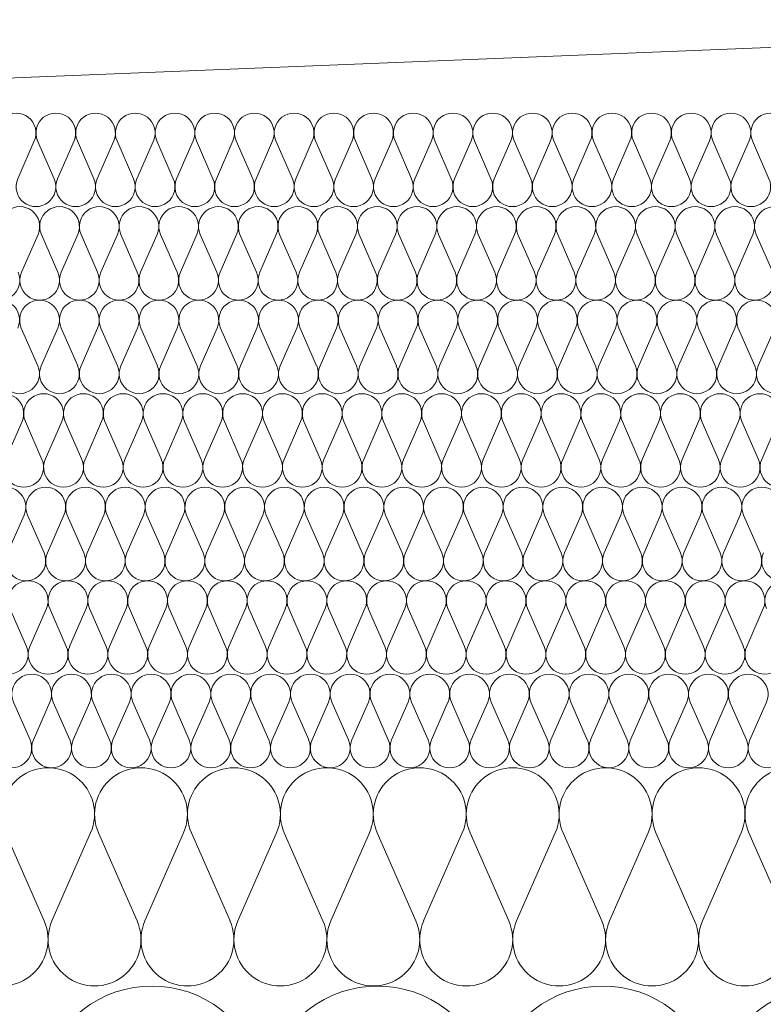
# Model space of a CAD drawing. Extents: x -686885 to -413214, y -23370 to 153194.
# Tile 21 of 145: x -654113 to -653875, y -7805 to -7490. Entities that reach past the tile are written whole.
import ezdxf

# ---------------------------------------------------------------- set-up
doc = ezdxf.new("R2010")
doc.units = 0
doc.header["$MEASUREMENT"] = 0
doc.layers.add('Inwent Izolacje', color=7, linetype='Continuous')
doc.layers.add('INWENT WYMIARY', color=7, linetype='Continuous')
doc.layers.add('Inwent Izolacje_Nr_Pióra__2', color=7, linetype='Continuous', lineweight=13, true_color=0x7f7f7f)
for name, color, linetype, lineweight in [('INWENT KONST. DREWNIANA_Nr_Pióra__21', 7, 'Continuous', 9), ('INWENT WYMIARY_Nr_Pióra__21', 7, 'Continuous', 9), ('INWENT WYMIARY_Nr_Pióra__5', 7, 'Continuous', 13)]:
    doc.layers.add(name, color=color, linetype=linetype, lineweight=lineweight)
doc.styles.add('GENERATED_STYLE_1', font='txt')
doc.dimstyles.new('GENERATED_STYLE__9', dxfattribs={"dimtxt": 160.000002, "dimasz": 110.144928, "dimexe": 0.18, "dimexo": 40, "dimgap": 0.09, "dimtad": 1, "dimtih": 1, "dimtoh": 1, "dimdec": 0, "dimzin": 0, "dimdsep": 46, "dimtxsty": 'GENERATED_STYLE_1', "dimblk": 'ARROWHEAD_5', "dimblk1": 'ARROWHEAD_5', "dimblk2": 'ARROWHEAD_5', "dimcen": 0.09, "dimclrd": 7, "dimclre": 7, "dimclrt": 7, "dimazin": 0, "dimtfac": 1, "dimtdec": 4, "dimtmove": 0, "dimatfit": 3, "dimfxl": 0, "dimtolj": 1, "dimtzin": 0, "dimarcsym": 0})

# ---------------------------------------------------------------- blocks, each defined once
blk = doc.blocks.new('Izolacja cieplna 14_13', base_point=(-647529.55, -7969.58))
at = {"layer": 'Inwent Izolacje_Nr_Pióra__2', "linetype": 'Continuous'}
for centre in [(-654142.76, -7835.73), (-654070.48, -7835.73), (-653998.21, -7835.73), (-653925.93, -7835.73), (-653853.65, -7835.73)]:
    blk.add_ellipse(centre, major_axis=(0, -36.15), ratio=0.999515, start_param=1.158003, end_param=5.125183, dxfattribs=at)
blk = doc.blocks.new('Izolacja cieplna 14_14', base_point=(-648399.55, -7799.58))
at = {"layer": 'Inwent Izolacje_Nr_Pióra__2', "linetype": 'Continuous'}
for p, q in [((-654105.06, -7778.72), (-654117.45, -7750.44)), ((-654090.17, -7750.44), (-654102.56, -7778.72)), ((-654075.27, -7778.72), (-654087.66, -7750.44)), ((-654060.38, -7750.44), (-654072.77, -7778.72)), ((-654045.49, -7778.72), (-654057.88, -7750.44)), ((-654030.59, -7750.44), (-654042.98, -7778.72)), ((-654015.7, -7778.72), (-654028.09, -7750.44)), ((-654000.8, -7750.44), (-654013.2, -7778.72)), ((-653985.91, -7778.72), (-653998.3, -7750.44)), ((-653971.02, -7750.44), (-653983.41, -7778.72)), ((-653956.12, -7778.72), (-653968.51, -7750.44)), ((-653941.23, -7750.44), (-653953.62, -7778.72)), ((-653926.34, -7778.72), (-653938.73, -7750.44)), ((-653911.44, -7750.44), (-653923.83, -7778.72)), ((-653896.55, -7778.72), (-653908.94, -7750.44)), ((-653881.66, -7750.44), (-653894.05, -7778.72)), ((-653866.76, -7778.72), (-653879.15, -7750.44))]:
    blk.add_line(p, q, dxfattribs=at)
for centre, start_param, end_param in [((-654103.81, -7744.47), 2.728799, 6.695979), ((-654074.02, -7744.47), 2.728799, 6.695979), ((-654044.23, -7744.47), 2.728799, 6.695979), ((-654014.45, -7744.47), 2.728799, 6.695979), ((-653984.66, -7744.47), 2.728799, 6.695979), ((-653954.87, -7744.47), 2.728799, 6.695979), ((-653925.09, -7744.47), 2.728799, 6.695979), ((-653895.3, -7744.47), 2.728799, 6.695979), ((-653865.51, -7744.47), 2.728799, 6.695979), ((-654118.7, -7784.69), 5.870392, 9.837571), ((-654088.91, -7784.69), 5.870392, 9.837571), ((-654059.13, -7784.69), 5.870392, 9.837571), ((-654029.34, -7784.69), 5.870392, 9.837571), ((-653999.55, -7784.69), 5.870392, 9.837571), ((-653969.77, -7784.69), 5.870392, 9.837571), ((-653939.98, -7784.69), 5.870392, 9.837571), ((-653910.19, -7784.69), 5.870392, 9.837571), ((-653880.4, -7784.69), 5.870392, 9.837571)]:
    blk.add_ellipse(centre, major_axis=(-14.89, 0), ratio=0.999587, start_param=start_param, end_param=end_param, dxfattribs=at)
blk = doc.blocks.new('Izolacja cieplna 14_15', base_point=(-649049.55, -7729.58))
at = {"layer": 'Inwent Izolacje_Nr_Pióra__2', "linetype": 'Continuous'}
for p, q in [((-654109.59, -7720.64), (-654114.9, -7708.52)), ((-654103.21, -7708.52), (-654108.52, -7720.64)), ((-654096.83, -7720.64), (-654102.14, -7708.52)), ((-654090.45, -7708.52), (-654095.76, -7720.64)), ((-654084.07, -7720.64), (-654089.38, -7708.52)), ((-654077.69, -7708.52), (-654083, -7720.64)), ((-654071.31, -7720.64), (-654076.62, -7708.52)), ((-654064.93, -7708.52), (-654070.24, -7720.64)), ((-654058.55, -7720.64), (-654063.86, -7708.52)), ((-654052.17, -7708.52), (-654057.48, -7720.64)), ((-654045.79, -7720.64), (-654051.1, -7708.52)), ((-654039.41, -7708.52), (-654044.72, -7720.64)), ((-654033.03, -7720.64), (-654038.34, -7708.52)), ((-654026.65, -7708.52), (-654031.96, -7720.64)), ((-654020.27, -7720.64), (-654025.58, -7708.52)), ((-654013.89, -7708.52), (-654019.2, -7720.64)), ((-654007.51, -7720.64), (-654012.82, -7708.52)), ((-654001.13, -7708.52), (-654006.44, -7720.64)), ((-653994.75, -7720.64), (-654000.06, -7708.52)), ((-653988.37, -7708.52), (-653993.68, -7720.64)), ((-653981.99, -7720.64), (-653987.3, -7708.52)), ((-653975.61, -7708.52), (-653980.92, -7720.64)), ((-653969.23, -7720.64), (-653974.54, -7708.52)), ((-653962.85, -7708.52), (-653968.16, -7720.64)), ((-653956.47, -7720.64), (-653961.78, -7708.52)), ((-653950.09, -7708.52), (-653955.4, -7720.64)), ((-653943.71, -7720.64), (-653949.02, -7708.52)), ((-653937.33, -7708.52), (-653942.64, -7720.64)), ((-653930.95, -7720.64), (-653936.26, -7708.52)), ((-653924.57, -7708.52), (-653929.88, -7720.64)), ((-653918.19, -7720.64), (-653923.5, -7708.52)), ((-653911.81, -7708.52), (-653917.12, -7720.64)), ((-653905.43, -7720.64), (-653910.74, -7708.52)), ((-653899.05, -7708.52), (-653904.36, -7720.64)), ((-653892.67, -7720.64), (-653897.98, -7708.52)), ((-653886.29, -7708.52), (-653891.6, -7720.64)), ((-653879.91, -7720.64), (-653885.22, -7708.52)), ((-653873.53, -7708.52), (-653878.84, -7720.64))]:
    blk.add_line(p, q, dxfattribs=at)
for centre, start_param, end_param in [((-654109.06, -7705.96), 1.158003, 5.125183), ((-654096.3, -7705.96), 1.158003, 5.125183), ((-654083.54, -7705.96), 1.158003, 5.125183), ((-654070.78, -7705.96), 1.158003, 5.125183), ((-654058.02, -7705.96), 1.158003, 5.125183), ((-654045.26, -7705.96), 1.158003, 5.125183), ((-654032.5, -7705.96), 1.158003, 5.125183), ((-654019.74, -7705.96), 1.158003, 5.125183), ((-654006.98, -7705.96), 1.158003, 5.125183), ((-653994.22, -7705.96), 1.158003, 5.125183), ((-653981.45, -7705.96), 1.158003, 5.125183), ((-653968.69, -7705.96), 1.158003, 5.125183), ((-653955.93, -7705.96), 1.158003, 5.125183), ((-653943.17, -7705.96), 1.158003, 5.125183), ((-653930.41, -7705.96), 1.158003, 5.125183), ((-653917.65, -7705.96), 1.158003, 5.125183), ((-653904.89, -7705.96), 1.158003, 5.125183), ((-653892.13, -7705.96), 1.158003, 5.125183), ((-653879.37, -7705.96), 1.158003, 5.125183), ((-654115.44, -7723.2), 4.299595, 8.266774), ((-654102.68, -7723.2), 4.299595, 8.266774), ((-654089.92, -7723.2), 4.299595, 8.266774), ((-654077.16, -7723.2), 4.299595, 8.266774), ((-654064.4, -7723.2), 4.299595, 8.266774), ((-654051.64, -7723.2), 4.299595, 8.266774), ((-654038.88, -7723.2), 4.299595, 8.266774), ((-654026.12, -7723.2), 4.299595, 8.266774), ((-654013.36, -7723.2), 4.299595, 8.266774), ((-654000.6, -7723.2), 4.299595, 8.266774), ((-653987.83, -7723.2), 4.299595, 8.266774), ((-653975.07, -7723.2), 4.299595, 8.266774), ((-653962.31, -7723.2), 4.299595, 8.266774), ((-653949.55, -7723.2), 4.299595, 8.266774), ((-653936.79, -7723.2), 4.299595, 8.266774), ((-653924.03, -7723.2), 4.299595, 8.266774), ((-653911.27, -7723.2), 4.299595, 8.266774), ((-653898.51, -7723.2), 4.299595, 8.266774), ((-653885.75, -7723.2), 4.299595, 8.266774), ((-653872.99, -7723.2), 4.299595, 8.266774)]:
    blk.add_ellipse(centre, major_axis=(0, -6.38), ratio=0.999979, start_param=start_param, end_param=end_param, dxfattribs=at)
blk = doc.blocks.new('Izolacja cieplna 14_16', base_point=(-649699.55, -7699.58))
at = {"layer": 'Inwent Izolacje_Nr_Pióra__2', "linetype": 'Continuous'}
for p, q in [((-654110.73, -7690.64), (-654116.04, -7678.52)), ((-654104.35, -7678.52), (-654109.66, -7690.64)), ((-654097.96, -7690.64), (-654103.27, -7678.52)), ((-654091.58, -7678.52), (-654096.89, -7690.64)), ((-654085.2, -7690.64), (-654090.51, -7678.52)), ((-654078.81, -7678.52), (-654084.12, -7690.64)), ((-654072.43, -7690.64), (-654077.74, -7678.52)), ((-654066.05, -7678.52), (-654071.36, -7690.64)), ((-654059.66, -7690.64), (-654064.97, -7678.52)), ((-654053.28, -7678.52), (-654058.59, -7690.64)), ((-654046.9, -7690.64), (-654052.21, -7678.52)), ((-654040.52, -7678.52), (-654045.83, -7690.64)), ((-654034.13, -7690.64), (-654039.44, -7678.52)), ((-654027.75, -7678.52), (-654033.06, -7690.64)), ((-654021.37, -7690.64), (-654026.68, -7678.52)), ((-654014.98, -7678.52), (-654020.29, -7690.64)), ((-654008.6, -7690.64), (-654013.91, -7678.52)), ((-654002.22, -7678.52), (-654007.53, -7690.64)), ((-653995.83, -7690.64), (-654001.15, -7678.52)), ((-653989.45, -7678.52), (-653994.76, -7690.64)), ((-653983.07, -7690.64), (-653988.38, -7678.52)), ((-653976.69, -7678.52), (-653982, -7690.64)), ((-653970.3, -7690.64), (-653975.61, -7678.52)), ((-653963.92, -7678.52), (-653969.23, -7690.64)), ((-653957.54, -7690.64), (-653962.85, -7678.52)), ((-653951.15, -7678.52), (-653956.46, -7690.64)), ((-653944.77, -7690.64), (-653950.08, -7678.52)), ((-653938.39, -7678.52), (-653943.7, -7690.64)), ((-653932, -7690.64), (-653937.32, -7678.52)), ((-653925.62, -7678.52), (-653930.93, -7690.64)), ((-653919.24, -7690.64), (-653924.55, -7678.52)), ((-653912.86, -7678.52), (-653918.17, -7690.64)), ((-653906.47, -7690.64), (-653911.78, -7678.52)), ((-653900.09, -7678.52), (-653905.4, -7690.64)), ((-653893.71, -7690.64), (-653899.02, -7678.52)), ((-653887.32, -7678.52), (-653892.63, -7690.64)), ((-653880.94, -7690.64), (-653886.25, -7678.52)), ((-653874.56, -7678.52), (-653879.87, -7690.64))]:
    blk.add_line(p, q, dxfattribs=at)
for centre, start_param, end_param in [((-654110.19, -7675.96), 2.728799, 6.695979), ((-654097.43, -7675.96), 2.728799, 6.695979), ((-654084.66, -7675.96), 2.728799, 6.695979), ((-654071.89, -7675.96), 2.728799, 6.695979), ((-654059.13, -7675.96), 2.728799, 6.695979), ((-654046.36, -7675.96), 2.728799, 6.695979), ((-654033.6, -7675.96), 2.728799, 6.695979), ((-654020.83, -7675.96), 2.728799, 6.695979), ((-654008.06, -7675.96), 2.728799, 6.695979), ((-653995.3, -7675.96), 2.728799, 6.695979), ((-653982.53, -7675.96), 2.728799, 6.695979), ((-653969.77, -7675.96), 2.728799, 6.695979), ((-653957, -7675.96), 2.728799, 6.695979), ((-653944.23, -7675.96), 2.728799, 6.695979), ((-653931.47, -7675.96), 2.728799, 6.695979), ((-653918.7, -7675.96), 2.728799, 6.695979), ((-653905.94, -7675.96), 2.728799, 6.695979), ((-653893.17, -7675.96), 2.728799, 6.695979), ((-653880.4, -7675.96), 2.728799, 6.695979), ((-653867.64, -7675.96), 2.728799, 6.695979), ((-654116.57, -7693.2), 5.870392, 9.837571), ((-654103.81, -7693.2), 5.870392, 9.837571), ((-654091.04, -7693.2), 5.870392, 9.837571), ((-654078.28, -7693.2), 5.870392, 9.837571), ((-654065.51, -7693.2), 5.870392, 9.837571), ((-654052.75, -7693.2), 5.870392, 9.837571), ((-654039.98, -7693.2), 5.870392, 9.837571), ((-654027.21, -7693.2), 5.870392, 9.837571), ((-654014.45, -7693.2), 5.870392, 9.837571), ((-654001.68, -7693.2), 5.870392, 9.837571), ((-653988.92, -7693.2), 5.870392, 9.837571), ((-653976.15, -7693.2), 5.870392, 9.837571), ((-653963.38, -7693.2), 5.870392, 9.837571), ((-653950.62, -7693.2), 5.870392, 9.837571), ((-653937.85, -7693.2), 5.870392, 9.837571), ((-653925.09, -7693.2), 5.870392, 9.837571), ((-653912.32, -7693.2), 5.870392, 9.837571), ((-653899.55, -7693.2), 5.870392, 9.837571), ((-653886.79, -7693.2), 5.870392, 9.837571), ((-653874.02, -7693.2), 5.870392, 9.837571)]:
    blk.add_ellipse(centre, major_axis=(-6.38, 0), ratio=0.999587, start_param=start_param, end_param=end_param, dxfattribs=at)
blk = doc.blocks.new('Izolacja cieplna 14_17', base_point=(-650349.55, -7669.58))
at = {"layer": 'Inwent Izolacje_Nr_Pióra__2', "linetype": 'Continuous'}
for p, q in [((-654111.47, -7648.52), (-654116.78, -7660.64)), ((-654105.1, -7660.64), (-654110.4, -7648.52)), ((-654098.72, -7648.52), (-654104.03, -7660.64)), ((-654092.35, -7660.64), (-654097.65, -7648.52)), ((-654085.97, -7648.52), (-654091.28, -7660.64)), ((-654079.6, -7660.64), (-654084.9, -7648.52)), ((-654073.22, -7648.52), (-654078.53, -7660.64)), ((-654066.85, -7660.64), (-654072.15, -7648.52)), ((-654060.47, -7648.52), (-654065.78, -7660.64)), ((-654054.1, -7660.64), (-654059.4, -7648.52)), ((-654047.72, -7648.52), (-654053.03, -7660.64)), ((-654041.35, -7660.64), (-654046.65, -7648.52)), ((-654034.97, -7648.52), (-654040.28, -7660.64)), ((-654028.6, -7660.64), (-654033.9, -7648.52)), ((-654022.22, -7648.52), (-654027.52, -7660.64)), ((-654015.85, -7660.64), (-654021.15, -7648.52)), ((-654009.47, -7648.52), (-654014.77, -7660.64)), ((-654003.09, -7660.64), (-654008.4, -7648.52)), ((-653996.72, -7648.52), (-654002.02, -7660.64)), ((-653990.34, -7660.64), (-653995.65, -7648.52)), ((-653983.97, -7648.52), (-653989.27, -7660.64)), ((-653977.59, -7660.64), (-653982.9, -7648.52)), ((-653971.22, -7648.52), (-653976.52, -7660.64)), ((-653964.84, -7660.64), (-653970.15, -7648.52)), ((-653958.47, -7648.52), (-653963.77, -7660.64)), ((-653952.09, -7660.64), (-653957.4, -7648.52)), ((-653945.72, -7648.52), (-653951.02, -7660.64)), ((-653939.34, -7660.64), (-653944.65, -7648.52)), ((-653932.97, -7648.52), (-653938.27, -7660.64)), ((-653926.59, -7660.64), (-653931.9, -7648.52)), ((-653920.22, -7648.52), (-653925.52, -7660.64)), ((-653913.84, -7660.64), (-653919.15, -7648.52)), ((-653907.47, -7648.52), (-653912.77, -7660.64)), ((-653901.09, -7660.64), (-653906.4, -7648.52)), ((-653894.72, -7648.52), (-653900.02, -7660.64)), ((-653888.34, -7660.64), (-653893.64, -7648.52)), ((-653881.97, -7648.52), (-653887.27, -7660.64)), ((-653875.59, -7660.64), (-653880.89, -7648.52))]:
    blk.add_line(p, q, dxfattribs=at)
for centre, start_param, end_param in [((-654117.31, -7645.96), 1.158003, 5.125183), ((-654104.56, -7645.96), 1.158003, 5.125183), ((-654091.81, -7645.96), 1.158003, 5.125183), ((-654079.06, -7645.96), 1.158003, 5.125183), ((-654066.31, -7645.96), 1.158003, 5.125183), ((-654053.56, -7645.96), 1.158003, 5.125183), ((-654040.81, -7645.96), 1.158003, 5.125183), ((-654028.06, -7645.96), 1.158003, 5.125183), ((-654015.31, -7645.96), 1.158003, 5.125183), ((-654002.56, -7645.96), 1.158003, 5.125183), ((-653989.81, -7645.96), 1.158003, 5.125183), ((-653977.06, -7645.96), 1.158003, 5.125183), ((-653964.31, -7645.96), 1.158003, 5.125183), ((-653951.56, -7645.96), 1.158003, 5.125183), ((-653938.81, -7645.96), 1.158003, 5.125183), ((-653926.06, -7645.96), 1.158003, 5.125183), ((-653913.31, -7645.96), 1.158003, 5.125183), ((-653900.56, -7645.96), 1.158003, 5.125183), ((-653887.81, -7645.96), 1.158003, 5.125183), ((-653875.05, -7645.96), 1.158003, 5.125183), ((-654110.94, -7663.2), 4.299595, 8.266774), ((-654098.19, -7663.2), 4.299595, 8.266774), ((-654085.44, -7663.2), 4.299595, 8.266774), ((-654072.69, -7663.2), 4.299595, 8.266774), ((-654059.94, -7663.2), 4.299595, 8.266774), ((-654047.19, -7663.2), 4.299595, 8.266774), ((-654034.44, -7663.2), 4.299595, 8.266774), ((-654021.68, -7663.2), 4.299595, 8.266774), ((-654008.93, -7663.2), 4.299595, 8.266774), ((-653996.18, -7663.2), 4.299595, 8.266774), ((-653983.43, -7663.2), 4.299595, 8.266774), ((-653970.68, -7663.2), 4.299595, 8.266774), ((-653957.93, -7663.2), 4.299595, 8.266774), ((-653945.18, -7663.2), 4.299595, 8.266774), ((-653932.43, -7663.2), 4.299595, 8.266774), ((-653919.68, -7663.2), 4.299595, 8.266774), ((-653906.93, -7663.2), 4.299595, 8.266774), ((-653894.18, -7663.2), 4.299595, 8.266774), ((-653881.43, -7663.2), 4.299595, 8.266774), ((-653868.68, -7663.2), 4.299595, 8.266774)]:
    blk.add_ellipse(centre, major_axis=(0, -6.38), ratio=0.999198, start_param=start_param, end_param=end_param, dxfattribs=at)
blk = doc.blocks.new('Izolacja cieplna 14_18', base_point=(-651049.55, -7639.58))
at = {"layer": 'Inwent Izolacje_Nr_Pióra__2', "linetype": 'Continuous'}
for p, q in [((-654112.16, -7618.52), (-654117.47, -7630.64)), ((-654105.78, -7630.64), (-654111.09, -7618.52)), ((-654099.4, -7618.52), (-654104.71, -7630.64)), ((-654093.02, -7630.64), (-654098.33, -7618.52)), ((-654086.64, -7618.52), (-654091.95, -7630.64)), ((-654080.26, -7630.64), (-654085.57, -7618.52)), ((-654073.88, -7618.52), (-654079.19, -7630.64)), ((-654067.5, -7630.64), (-654072.81, -7618.52)), ((-654061.12, -7618.52), (-654066.43, -7630.64)), ((-654054.74, -7630.64), (-654060.05, -7618.52)), ((-654048.37, -7618.52), (-654053.67, -7630.64)), ((-654041.99, -7630.64), (-654047.29, -7618.52)), ((-654035.61, -7618.52), (-654040.91, -7630.64)), ((-654029.23, -7630.64), (-654034.53, -7618.52)), ((-654022.85, -7618.52), (-654028.16, -7630.64)), ((-654016.47, -7630.64), (-654021.78, -7618.52)), ((-654010.09, -7618.52), (-654015.4, -7630.64)), ((-654003.71, -7630.64), (-654009.02, -7618.52)), ((-653997.33, -7618.52), (-654002.64, -7630.64)), ((-653990.95, -7630.64), (-653996.26, -7618.52)), ((-653984.57, -7618.52), (-653989.88, -7630.64)), ((-653978.19, -7630.64), (-653983.5, -7618.52)), ((-653971.81, -7618.52), (-653977.12, -7630.64)), ((-653965.43, -7630.64), (-653970.74, -7618.52)), ((-653959.06, -7618.52), (-653964.36, -7630.64)), ((-653952.68, -7630.64), (-653957.98, -7618.52)), ((-653946.3, -7618.52), (-653951.6, -7630.64)), ((-653939.92, -7630.64), (-653945.22, -7618.52)), ((-653933.54, -7618.52), (-653938.85, -7630.64)), ((-653927.16, -7630.64), (-653932.47, -7618.52)), ((-653920.78, -7618.52), (-653926.09, -7630.64)), ((-653914.4, -7630.64), (-653919.71, -7618.52)), ((-653908.02, -7618.52), (-653913.33, -7630.64)), ((-653901.64, -7630.64), (-653906.95, -7618.52)), ((-653895.26, -7618.52), (-653900.57, -7630.64)), ((-653888.88, -7630.64), (-653894.19, -7618.52)), ((-653882.5, -7618.52), (-653887.81, -7630.64)), ((-653876.12, -7630.64), (-653881.43, -7618.52)), ((-653869.74, -7618.52), (-653875.05, -7630.64))]:
    blk.add_line(p, q, dxfattribs=at)
for centre, start_param, end_param in [((-654118, -7615.96), 1.158003, 5.125183), ((-654105.24, -7615.96), 1.158003, 5.125183), ((-654092.48, -7615.96), 1.158003, 5.125183), ((-654079.73, -7615.96), 1.158003, 5.125183), ((-654066.97, -7615.96), 1.158003, 5.125183), ((-654054.21, -7615.96), 1.158003, 5.125183), ((-654041.45, -7615.96), 1.158003, 5.125183), ((-654028.69, -7615.96), 1.158003, 5.125183), ((-654015.93, -7615.96), 1.158003, 5.125183), ((-654003.17, -7615.96), 1.158003, 5.125183), ((-653990.42, -7615.96), 1.158003, 5.125183), ((-653977.66, -7615.96), 1.158003, 5.125183), ((-653964.9, -7615.96), 1.158003, 5.125183), ((-653952.14, -7615.96), 1.158003, 5.125183), ((-653939.38, -7615.96), 1.158003, 5.125183), ((-653926.62, -7615.96), 1.158003, 5.125183), ((-653913.86, -7615.96), 1.158003, 5.125183), ((-653901.11, -7615.96), 1.158003, 5.125183), ((-653888.35, -7615.96), 1.158003, 5.125183), ((-653875.59, -7615.96), 1.158003, 5.125183), ((-654111.62, -7633.2), 4.299595, 8.266774), ((-654098.86, -7633.2), 4.299595, 8.266774), ((-654086.11, -7633.2), 4.299595, 8.266774), ((-654073.35, -7633.2), 4.299595, 8.266774), ((-654060.59, -7633.2), 4.299595, 8.266774), ((-654047.83, -7633.2), 4.299595, 8.266774), ((-654035.07, -7633.2), 4.299595, 8.266774), ((-654022.31, -7633.2), 4.299595, 8.266774), ((-654009.55, -7633.2), 4.299595, 8.266774), ((-653996.79, -7633.2), 4.299595, 8.266774), ((-653984.04, -7633.2), 4.299595, 8.266774), ((-653971.28, -7633.2), 4.299595, 8.266774), ((-653958.52, -7633.2), 4.299595, 8.266774), ((-653945.76, -7633.2), 4.299595, 8.266774), ((-653933, -7633.2), 4.299595, 8.266774), ((-653920.24, -7633.2), 4.299595, 8.266774), ((-653907.48, -7633.2), 4.299595, 8.266774), ((-653894.73, -7633.2), 4.299595, 8.266774), ((-653881.97, -7633.2), 4.299595, 8.266774), ((-653869.21, -7633.2), 4.299595, 8.266774)]:
    blk.add_ellipse(centre, major_axis=(0, -6.38), ratio=0.999838, start_param=start_param, end_param=end_param, dxfattribs=at)
blk = doc.blocks.new('Izolacja cieplna 14_19', base_point=(-651699.55, -7609.58))
at = {"layer": 'Inwent Izolacje_Nr_Pióra__2', "linetype": 'Continuous'}
for p, q in [((-654107.09, -7600.64), (-654112.4, -7588.52)), ((-654100.71, -7588.52), (-654106.02, -7600.64)), ((-654094.32, -7600.64), (-654099.63, -7588.52)), ((-654087.94, -7588.52), (-654093.25, -7600.64)), ((-654081.55, -7600.64), (-654086.86, -7588.52)), ((-654075.17, -7588.52), (-654080.48, -7600.64)), ((-654068.78, -7600.64), (-654074.09, -7588.52)), ((-654062.4, -7588.52), (-654067.71, -7600.64)), ((-654056.01, -7600.64), (-654061.32, -7588.52)), ((-654049.63, -7588.52), (-654054.94, -7600.64)), ((-654043.24, -7600.64), (-654048.56, -7588.52)), ((-654036.86, -7588.52), (-654042.17, -7600.64)), ((-654030.47, -7600.64), (-654035.79, -7588.52)), ((-654024.09, -7588.52), (-654029.4, -7600.64)), ((-654017.71, -7600.64), (-654023.02, -7588.52)), ((-654011.32, -7588.52), (-654016.63, -7600.64)), ((-654004.94, -7600.64), (-654010.25, -7588.52)), ((-653998.55, -7588.52), (-654003.86, -7600.64)), ((-653992.17, -7600.64), (-653997.48, -7588.52)), ((-653985.78, -7588.52), (-653991.09, -7600.64)), ((-653979.4, -7600.64), (-653984.71, -7588.52)), ((-653973.01, -7588.52), (-653978.33, -7600.64)), ((-653966.63, -7600.64), (-653971.94, -7588.52)), ((-653960.24, -7588.52), (-653965.56, -7600.64)), ((-653953.86, -7600.64), (-653959.17, -7588.52)), ((-653947.47, -7588.52), (-653952.79, -7600.64)), ((-653941.09, -7600.64), (-653946.4, -7588.52)), ((-653934.71, -7588.52), (-653940.02, -7600.64)), ((-653928.32, -7600.64), (-653933.63, -7588.52)), ((-653921.94, -7588.52), (-653927.25, -7600.64)), ((-653915.55, -7600.64), (-653920.86, -7588.52)), ((-653909.17, -7588.52), (-653914.48, -7600.64)), ((-653902.78, -7600.64), (-653908.09, -7588.52)), ((-653896.4, -7588.52), (-653901.71, -7600.64)), ((-653890.01, -7600.64), (-653895.32, -7588.52)), ((-653883.63, -7588.52), (-653888.94, -7600.64)), ((-653877.24, -7600.64), (-653882.56, -7588.52)), ((-653870.86, -7588.52), (-653876.17, -7600.64))]:
    blk.add_line(p, q, dxfattribs=at)
for centre, start_param, end_param in [((-654119.32, -7585.96), 2.728799, 6.695979), ((-654106.55, -7585.96), 2.728799, 6.695979), ((-654093.78, -7585.96), 2.728799, 6.695979), ((-654081.02, -7585.96), 2.728799, 6.695979), ((-654068.25, -7585.96), 2.728799, 6.695979), ((-654055.48, -7585.96), 2.728799, 6.695979), ((-654042.71, -7585.96), 2.728799, 6.695979), ((-654029.94, -7585.96), 2.728799, 6.695979), ((-654017.17, -7585.96), 2.728799, 6.695979), ((-654004.4, -7585.96), 2.728799, 6.695979), ((-653991.63, -7585.96), 2.728799, 6.695979), ((-653978.86, -7585.96), 2.728799, 6.695979), ((-653966.09, -7585.96), 2.728799, 6.695979), ((-653953.32, -7585.96), 2.728799, 6.695979), ((-653940.55, -7585.96), 2.728799, 6.695979), ((-653927.78, -7585.96), 2.728799, 6.695979), ((-653915.02, -7585.96), 2.728799, 6.695979), ((-653902.25, -7585.96), 2.728799, 6.695979), ((-653889.48, -7585.96), 2.728799, 6.695979), ((-653876.71, -7585.96), 2.728799, 6.695979), ((-654112.94, -7603.2), 5.870392, 9.837571), ((-654100.17, -7603.2), 5.870392, 9.837571), ((-654087.4, -7603.2), 5.870392, 9.837571), ((-654074.63, -7603.2), 5.870392, 9.837571), ((-654061.86, -7603.2), 5.870392, 9.837571), ((-654049.09, -7603.2), 5.870392, 9.837571), ((-654036.32, -7603.2), 5.870392, 9.837571), ((-654023.55, -7603.2), 5.870392, 9.837571), ((-654010.78, -7603.2), 5.870392, 9.837571), ((-653998.02, -7603.2), 5.870392, 9.837571), ((-653985.25, -7603.2), 5.870392, 9.837571), ((-653972.48, -7603.2), 5.870392, 9.837571), ((-653959.71, -7603.2), 5.870392, 9.837571), ((-653946.94, -7603.2), 5.870392, 9.837571), ((-653934.17, -7603.2), 5.870392, 9.837571), ((-653921.4, -7603.2), 5.870392, 9.837571), ((-653908.63, -7603.2), 5.870392, 9.837571), ((-653895.86, -7603.2), 5.870392, 9.837571), ((-653883.09, -7603.2), 5.870392, 9.837571), ((-653870.32, -7603.2), 5.870392, 9.837571)]:
    blk.add_ellipse(centre, major_axis=(-6.38, 0), ratio=0.999331, start_param=start_param, end_param=end_param, dxfattribs=at)
blk = doc.blocks.new('Izolacja cieplna 14_20', base_point=(-652349.55, -7579.58))
at = {"layer": 'Inwent Izolacje_Nr_Pióra__2', "linetype": 'Continuous'}
for p, q in [((-654107.03, -7558.52), (-654112.33, -7570.64)), ((-654100.67, -7570.64), (-654105.96, -7558.52)), ((-654094.3, -7558.52), (-654099.6, -7570.64)), ((-654087.94, -7570.64), (-654093.23, -7558.52)), ((-654081.57, -7558.52), (-654086.87, -7570.64)), ((-654075.2, -7570.64), (-654080.5, -7558.52)), ((-654068.84, -7558.52), (-654074.13, -7570.64)), ((-654062.47, -7570.64), (-654067.77, -7558.52)), ((-654056.11, -7558.52), (-654061.4, -7570.64)), ((-654049.74, -7570.64), (-654055.04, -7558.52)), ((-654043.38, -7558.52), (-654048.67, -7570.64)), ((-654037.01, -7570.64), (-654042.31, -7558.52)), ((-654030.64, -7558.52), (-654035.94, -7570.64)), ((-654024.28, -7570.64), (-654029.57, -7558.52)), ((-654017.91, -7558.52), (-654023.21, -7570.64)), ((-654011.55, -7570.64), (-654016.84, -7558.52)), ((-654005.18, -7558.52), (-654010.48, -7570.64)), ((-653998.82, -7570.64), (-654004.11, -7558.52)), ((-653992.45, -7558.52), (-653997.75, -7570.64)), ((-653986.08, -7570.64), (-653991.38, -7558.52)), ((-653979.72, -7558.52), (-653985.01, -7570.64)), ((-653973.35, -7570.64), (-653978.65, -7558.52)), ((-653966.99, -7558.52), (-653972.28, -7570.64)), ((-653960.62, -7570.64), (-653965.92, -7558.52)), ((-653954.26, -7558.52), (-653959.55, -7570.64)), ((-653947.89, -7570.64), (-653953.19, -7558.52)), ((-653941.52, -7558.52), (-653946.82, -7570.64)), ((-653935.16, -7570.64), (-653940.45, -7558.52)), ((-653928.79, -7558.52), (-653934.09, -7570.64)), ((-653922.43, -7570.64), (-653927.72, -7558.52)), ((-653916.06, -7558.52), (-653921.36, -7570.64)), ((-653909.69, -7570.64), (-653914.99, -7558.52)), ((-653903.33, -7558.52), (-653908.63, -7570.64)), ((-653896.96, -7570.64), (-653902.26, -7558.52)), ((-653890.6, -7558.52), (-653895.89, -7570.64)), ((-653884.23, -7570.64), (-653889.53, -7558.52)), ((-653877.87, -7558.52), (-653883.16, -7570.64)), ((-653871.5, -7570.64), (-653876.8, -7558.52))]:
    blk.add_line(p, q, dxfattribs=at)
for centre, start_param, end_param in [((-654112.86, -7555.96), 1.158003, 5.125183), ((-654100.13, -7555.96), 1.158003, 5.125183), ((-654087.4, -7555.96), 1.158003, 5.125183), ((-654074.67, -7555.96), 1.158003, 5.125183), ((-654061.94, -7555.96), 1.158003, 5.125183), ((-654049.21, -7555.96), 1.158003, 5.125183), ((-654036.47, -7555.96), 1.158003, 5.125183), ((-654023.74, -7555.96), 1.158003, 5.125183), ((-654011.01, -7555.96), 1.158003, 5.125183), ((-653998.28, -7555.96), 1.158003, 5.125183), ((-653985.55, -7555.96), 1.158003, 5.125183), ((-653972.82, -7555.96), 1.158003, 5.125183), ((-653960.09, -7555.96), 1.158003, 5.125183), ((-653947.35, -7555.96), 1.158003, 5.125183), ((-653934.62, -7555.96), 1.158003, 5.125183), ((-653921.89, -7555.96), 1.158003, 5.125183), ((-653909.16, -7555.96), 1.158003, 5.125183), ((-653896.43, -7555.96), 1.158003, 5.125183), ((-653883.7, -7555.96), 1.158003, 5.125183), ((-653870.97, -7555.96), 1.158003, 5.125183), ((-654119.23, -7573.2), 4.299595, 8.266774), ((-654106.5, -7573.2), 4.299595, 8.266774), ((-654093.77, -7573.2), 4.299595, 8.266774), ((-654081.04, -7573.2), 4.299595, 8.266774), ((-654068.3, -7573.2), 4.299595, 8.266774), ((-654055.57, -7573.2), 4.299595, 8.266774), ((-654042.84, -7573.2), 4.299595, 8.266774), ((-654030.11, -7573.2), 4.299595, 8.266774), ((-654017.38, -7573.2), 4.299595, 8.266774), ((-654004.65, -7573.2), 4.299595, 8.266774), ((-653991.91, -7573.2), 4.299595, 8.266774), ((-653979.18, -7573.2), 4.299595, 8.266774), ((-653966.45, -7573.2), 4.299595, 8.266774), ((-653953.72, -7573.2), 4.299595, 8.266774), ((-653940.99, -7573.2), 4.299595, 8.266774), ((-653928.26, -7573.2), 4.299595, 8.266774), ((-653915.53, -7573.2), 4.299595, 8.266774), ((-653902.79, -7573.2), 4.299595, 8.266774), ((-653890.06, -7573.2), 4.299595, 8.266774), ((-653877.33, -7573.2), 4.299595, 8.266774)]:
    blk.add_ellipse(centre, major_axis=(0, -6.38), ratio=0.997711, start_param=start_param, end_param=end_param, dxfattribs=at)
blk = doc.blocks.new('Izolacja cieplna 14_21', base_point=(-653649.41, -7549.58))
at = {"layer": 'Inwent Izolacje_Nr_Pióra__2', "linetype": 'Continuous'}
for p, q in [((-654108.22, -7528.52), (-654113.52, -7540.64)), ((-654101.85, -7540.64), (-654107.15, -7528.52)), ((-654095.49, -7528.52), (-654100.79, -7540.64)), ((-654089.13, -7540.64), (-654094.42, -7528.52)), ((-654082.76, -7528.52), (-654088.06, -7540.64)), ((-654076.4, -7540.64), (-654081.69, -7528.52)), ((-654070.03, -7528.52), (-654075.33, -7540.64)), ((-654063.67, -7540.64), (-654068.96, -7528.52)), ((-654057.3, -7528.52), (-654062.6, -7540.64)), ((-654050.94, -7540.64), (-654056.23, -7528.52)), ((-654044.57, -7528.52), (-654049.87, -7540.64)), ((-654038.21, -7540.64), (-654043.5, -7528.52)), ((-654031.84, -7528.52), (-654037.14, -7540.64)), ((-654025.48, -7540.64), (-654030.77, -7528.52)), ((-654019.11, -7528.52), (-654024.41, -7540.64)), ((-654012.75, -7540.64), (-654018.04, -7528.52)), ((-654006.38, -7528.52), (-654011.68, -7540.64)), ((-654000.02, -7540.64), (-654005.31, -7528.52)), ((-653993.65, -7528.52), (-653998.95, -7540.64)), ((-653987.29, -7540.64), (-653992.58, -7528.52)), ((-653980.92, -7528.52), (-653986.22, -7540.64)), ((-653974.56, -7540.64), (-653979.85, -7528.52)), ((-653968.19, -7528.52), (-653973.49, -7540.64)), ((-653961.83, -7540.64), (-653967.12, -7528.52)), ((-653955.46, -7528.52), (-653960.76, -7540.64)), ((-653949.1, -7540.64), (-653954.39, -7528.52)), ((-653942.73, -7528.52), (-653948.03, -7540.64)), ((-653936.37, -7540.64), (-653941.66, -7528.52)), ((-653930, -7528.52), (-653935.3, -7540.64)), ((-653923.64, -7540.64), (-653928.93, -7528.52)), ((-653917.27, -7528.52), (-653922.57, -7540.64)), ((-653910.91, -7540.64), (-653916.2, -7528.52)), ((-653904.54, -7528.52), (-653909.84, -7540.64)), ((-653898.18, -7540.64), (-653903.47, -7528.52)), ((-653891.81, -7528.52), (-653897.11, -7540.64)), ((-653885.45, -7540.64), (-653890.74, -7528.52)), ((-653879.08, -7528.52), (-653884.38, -7540.64)), ((-653872.72, -7540.64), (-653878.01, -7528.52))]:
    blk.add_line(p, q, dxfattribs=at)
for centre, start_param, end_param in [((-654114.05, -7525.96), 1.158003, 5.125183), ((-654101.32, -7525.96), 1.158003, 5.125183), ((-654088.59, -7525.96), 1.158003, 5.125183), ((-654075.86, -7525.96), 1.158003, 5.125183), ((-654063.13, -7525.96), 1.158003, 5.125183), ((-654050.4, -7525.96), 1.158003, 5.125183), ((-654037.67, -7525.96), 1.158003, 5.125183), ((-654024.94, -7525.96), 1.158003, 5.125183), ((-654012.21, -7525.96), 1.158003, 5.125183), ((-653999.48, -7525.96), 1.158003, 5.125183), ((-653986.75, -7525.96), 1.158003, 5.125183), ((-653974.02, -7525.96), 1.158003, 5.125183), ((-653961.29, -7525.96), 1.158003, 5.125183), ((-653948.56, -7525.96), 1.158003, 5.125183), ((-653935.83, -7525.96), 1.158003, 5.125183), ((-653923.1, -7525.96), 1.158003, 5.125183), ((-653910.37, -7525.96), 1.158003, 5.125183), ((-653897.64, -7525.96), 1.158003, 5.125183), ((-653884.91, -7525.96), 1.158003, 5.125183), ((-653872.18, -7525.96), 1.158003, 5.125183), ((-654107.69, -7543.2), 4.299595, 8.266774), ((-654094.96, -7543.2), 4.299595, 8.266774), ((-654082.23, -7543.2), 4.299595, 8.266774), ((-654069.5, -7543.2), 4.299595, 8.266774), ((-654056.77, -7543.2), 4.299595, 8.266774), ((-654044.04, -7543.2), 4.299595, 8.266774), ((-654031.31, -7543.2), 4.299595, 8.266774), ((-654018.58, -7543.2), 4.299595, 8.266774), ((-654005.85, -7543.2), 4.299595, 8.266774), ((-653993.12, -7543.2), 4.299595, 8.266774), ((-653980.39, -7543.2), 4.299595, 8.266774), ((-653967.66, -7543.2), 4.299595, 8.266774), ((-653954.93, -7543.2), 4.299595, 8.266774), ((-653942.2, -7543.2), 4.299595, 8.266774), ((-653929.47, -7543.2), 4.299595, 8.266774), ((-653916.74, -7543.2), 4.299595, 8.266774), ((-653904.01, -7543.2), 4.299595, 8.266774), ((-653891.28, -7543.2), 4.299595, 8.266774), ((-653878.55, -7543.2), 4.299595, 8.266774)]:
    blk.add_ellipse(centre, major_axis=(0, -6.38), ratio=0.997589, start_param=start_param, end_param=end_param, dxfattribs=at)
blk = doc.blocks.new('*D782')
at = {"layer": 'INWENT WYMIARY_Nr_Pióra__5', "linetype": 'Continuous'}
for points in [[(-657348.7, -7638.18), (-657314.98, -7749.08), (-657374.95, -7751.08)], [(-657342.05, -7969.58), (-657372.8, -7857.82), (-657312.81, -7857.42)]]:
    blk.add_hatch(color=256, dxfattribs=at).paths.add_polyline_path(points, flags=0)
for p, q in [((-657348.7, -7638.18), (-657374.95, -7751.08)), ((-657348.7, -7638.18), (-657314.98, -7749.08)), ((-657314.98, -7749.08), (-657374.95, -7751.08)), ((-657372.8, -7857.82), (-657312.81, -7857.42)), ((-657342.05, -7969.58), (-657372.8, -7857.82)), ((-657342.05, -7969.58), (-657312.81, -7857.42))]:
    blk.add_line(p, q, dxfattribs=at)
blk.add_arc((-665600.6, -7969.58), 8258.56, 0.776767, 1.523015, dxfattribs=at)
at = {"layer": 'INWENT WYMIARY_Nr_Pióra__21', "insert": (-657183.74, -7880.63), "char_height": 160, "attachment_point": 7, "style": 'GENERATED_STYLE_1'}
blk.add_mtext('{2,30°}', dxfattribs=at)
blk = doc.blocks.new('ARROWHEAD_5')
at = {"color": 0, "linetype": 'Continuous', "lineweight": 0}
blk.add_line((0, 0), (-1, 0), dxfattribs=at)
blk.add_solid([(-1, 0.2679), (0, 0), (-1, -0.2679), (-1, 0.2679)], dxfattribs=at)
blk = doc.blocks.new('*D783')
at = {"layer": 'INWENT WYMIARY_Nr_Pióra__5', "linetype": 'Continuous'}
for points in [[(-651154.75, -7603.27), (-651129.09, -7716.31), (-651189.04, -7713.99)], [(-651163.09, -7969.58), (-651192.31, -7857.41), (-651132.31, -7857.83)]]:
    blk.add_hatch(color=256, dxfattribs=at).paths.add_polyline_path(points, flags=0)
for p, q in [((-651154.75, -7603.27), (-651189.04, -7713.99)), ((-651154.75, -7603.27), (-651129.09, -7716.31)), ((-651129.09, -7716.31), (-651189.04, -7713.99)), ((-651163.09, -7969.58), (-651192.31, -7857.41)), ((-651192.31, -7857.41), (-651132.31, -7857.83)), ((-651163.09, -7969.58), (-651132.31, -7857.83))]:
    blk.add_line(p, q, dxfattribs=at)
blk.add_arc((-643114.8, -7969.58), 8048.28, 178.18843, 179.202939, dxfattribs=at)
at = {"layer": 'INWENT WYMIARY_Nr_Pióra__21', "insert": (-651769.72, -7862.74), "char_height": 160, "attachment_point": 7, "style": 'GENERATED_STYLE_1'}
blk.add_mtext('{2,61°}', dxfattribs=at)

msp = doc.modelspace()

# ---------------------------------------------------------------- linework, layer by layer
at = {"layer": 'INWENT KONST. DREWNIANA_Nr_Pióra__21', "linetype": 'Continuous'}
msp.add_line((-659624.55, -7729.58), (-653649.41, -7489.61), dxfattribs=at)

# ---------------------------------------------------------------- block references
at = {"layer": 'Inwent Izolacje', "color": 104, "linetype": 'Continuous', "lineweight": 13, "true_color": 0x029e21}
for name, p in [('Izolacja cieplna 14_21', (-653649.41, -7549.58)), ('Izolacja cieplna 14_20', (-652349.55, -7579.58)), ('Izolacja cieplna 14_19', (-651699.55, -7609.58)), ('Izolacja cieplna 14_18', (-651049.55, -7639.58)), ('Izolacja cieplna 14_17', (-650349.55, -7669.58)), ('Izolacja cieplna 14_16', (-649699.55, -7699.58)), ('Izolacja cieplna 14_15', (-649049.55, -7729.58)), ('Izolacja cieplna 14_14', (-648399.55, -7799.58)), ('Izolacja cieplna 14_13', (-647529.55, -7969.58))]:
    msp.add_blockref(name, p, dxfattribs=at)

# ---------------------------------------------------------------- dimensions: what is measured, and where the dimension line sits
at = {"layer": 'INWENT WYMIARY', "linetype": 'Continuous'}
for base, center, p2, picture, middle in [((-657343.71, -7803.85), (-665600.6, -7969.58), (-647529.55, -7969.58), '*D782', (-656927.01, -7800.63)), ((-651161, -7786.38), (-643114.8, -7969.58), (-659599.55, -7969.58), '*D783', (-651512.98, -7782.74))]:
    dim = msp.add_angular_dim_3p(base=base, center=center, p1=(-653649.41, -7489.61), p2=p2, dimstyle='GENERATED_STYLE__9', dxfattribs=at)
    dim.commit()
    dim.dimension.update_dxf_attribs({"geometry": picture, "text_midpoint": middle, "dimtype": 165})

doc.saveas('drawing.dxf')
